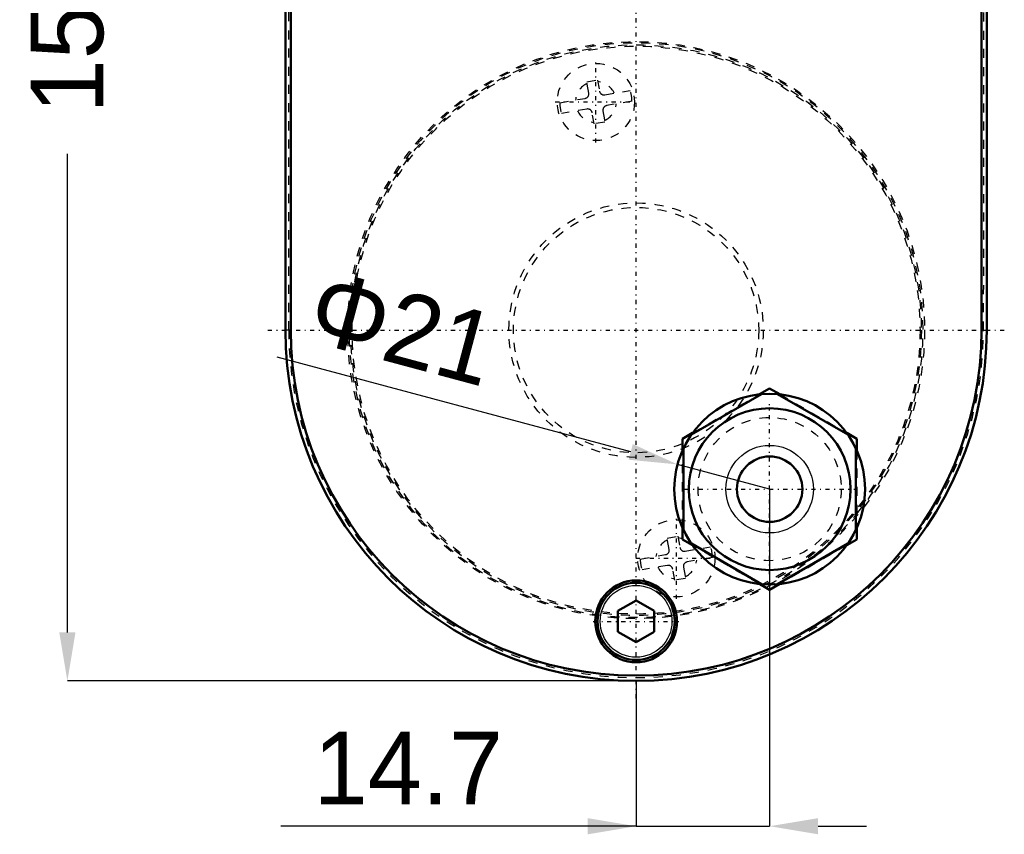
# Model space of a CAD drawing. Header units: millimetres. Extents: x -2 to 964, y 0 to 312.
# Tile 5 of 12: x 847 to 955, y 107 to 197. Entities that reach past the tile are written whole.
import ezdxf

# ---------------------------------------------------------------- set-up
doc = ezdxf.new("R2010")
doc.units = ezdxf.units.MM
doc.linetypes.add('Center', pattern=[1.5, 0.45, -0.5, 0.05, -0.5])
doc.linetypes.add('Dashed', pattern=[2, 1, -1])
for name, color, linetype, lineweight in [('am_0', 7, 'Continuous', 50), ('am_12', 3, 'Continuous', 25), ('am_3', 6, 'Dashed', 25), ('am_6', 2, 'Continuous', 35), ('am_7', 7, 'Center', 25), ('am_8', 3, 'Continuous', 25)]:
    doc.layers.add(name, color=color, linetype=linetype, lineweight=lineweight)
doc.dimstyles.new('ISO-25', dxfattribs={"dimtxt": 2.5, "dimasz": 2.5, "dimexe": 1.25, "dimexo": 0.625, "dimtad": 1, "dimtxsty": 'Standard', "dimcen": 2.5, "dimadec": 0, "dimazin": 0, "dimtfac": 1, "dimtmove": 0, "dimatfit": 3, "dimfxl": 1, "dimarcsym": 0})

# ---------------------------------------------------------------- blocks, each defined once
blk = doc.blocks.new('6_ID1012G5A404570000L5000T_0_in_ID10K_12_G4A_40_457_0000L50_0__1000')
at = {"layer": 'am_0'}
for p, q in [((876.27, 162.97), (876.27, 259.93)), ((876.85, 162.97), (876.85, 259.93)), ((952.89, 259.93), (952.89, 162.97)), ((953.47, 259.93), (953.47, 162.97)), ((928.45, 155.91), (929.57, 156.56)), ((929.57, 156.56), (930.69, 155.91)), ((928.69, 155.94), (920.95, 151.47)), ((938.19, 151.47), (930.45, 155.94)), ((919.97, 151.02), (921.09, 151.66)), ((919.97, 149.73), (919.97, 151.02)), ((938.05, 151.66), (939.17, 151.02)), ((939.17, 151.02), (939.17, 149.73)), ((920.07, 149.95), (920.07, 141)), ((939.07, 141), (939.07, 149.95)), ((919.97, 139.93), (919.97, 141.22)), ((939.17, 141.22), (939.17, 139.93)), ((921.09, 139.29), (919.97, 139.93)), ((939.17, 139.93), (938.05, 139.29)), ((920.95, 139.48), (928.69, 135.01)), ((930.45, 135.01), (938.19, 139.48)), ((929.57, 134.39), (928.45, 135.03)), ((930.69, 135.03), (929.57, 134.39)), ((912.87, 132.08), (914.87, 133.23)), ((914.87, 133.23), (916.87, 132.08)), ((912.87, 129.77), (912.87, 132.08)), ((916.87, 132.08), (916.87, 129.77)), ((914.87, 128.62), (912.87, 129.77)), ((916.87, 129.77), (914.87, 128.62))]:
    blk.add_line(p, q, dxfattribs=at)
for centre, radius in [((929.57, 145.47), 10.5), ((929.57, 145.47), 8.9), ((929.57, 145.47), 3.6), ((914.87, 130.92), 4.5), ((914.87, 130.92), 4.25)]:
    blk.add_circle(centre, radius, dxfattribs=at)
for radius in [38.6, 38.02]:
    blk.add_arc((914.87, 162.97), radius, 180, 0, dxfattribs=at)
at = {"layer": 'am_12'}
for p, q in [((876.85, 162.97), (876.27, 162.97)), ((952.89, 162.97), (953.47, 162.97))]:
    blk.add_line(p, q, dxfattribs=at)
for centre, radius in [((929.57, 145.47), 4.82), ((914.87, 130.92), 3.95)]:
    blk.add_circle(centre, radius, dxfattribs=at)
at = {"layer": 'am_3'}
for p, q in [((876.64, 162.96), (876.62, 259.93)), ((876.84, 162.97), (876.84, 259.93)), ((952.9, 259.93), (952.9, 162.97)), ((953.12, 259.93), (953.09, 162.96)), ((909.44, 190.29), (910.62, 190.5)), ((909.66, 189.06), (909.44, 190.29)), ((910.62, 190.5), (910.84, 189.27)), ((911.42, 188.86), (914.21, 189.36)), ((906.46, 187.99), (909.25, 188.48)), ((914.42, 188.18), (911.63, 187.68)), ((909.46, 187.3), (906.67, 186.81)), ((910.26, 185.66), (910.04, 186.9)), ((911.22, 187.1), (911.44, 185.87)), ((911.44, 185.87), (910.26, 185.66)), ((921.09, 151.66), (928.45, 155.91)), ((930.69, 155.91), (938.05, 151.66)), ((919.97, 141.22), (919.97, 149.73)), ((939.17, 149.73), (939.17, 141.22)), ((918.3, 140.07), (919.48, 140.28)), ((918.52, 138.84), (918.3, 140.07)), ((919.48, 140.28), (919.7, 139.04)), ((920.28, 138.64), (923.07, 139.13)), ((928.45, 135.03), (921.09, 139.29)), ((938.05, 139.29), (930.69, 135.03)), ((915.32, 137.76), (918.11, 138.26)), ((923.28, 137.95), (920.49, 137.46)), ((918.32, 137.08), (915.53, 136.58)), ((919.12, 135.44), (918.9, 136.67)), ((920.08, 136.88), (920.3, 135.65)), ((920.3, 135.65), (919.12, 135.44))]:
    blk.add_line(p, q, dxfattribs=at)
for centre, radius in [((914.87, 162.97), 31.75), ((914.87, 162.97), 31.4), ((914.87, 162.97), 31.25), ((910.44, 188.08), 4.25), ((914.87, 162.97), 14), ((914.87, 162.97), 13.5), ((929.57, 145.47), 7.88), ((919.3, 137.86), 4.25)]:
    blk.add_circle(centre, radius, dxfattribs=at)
for centre, radius, start, end in [((914.87, 162.97), 31.6, 320.263, 320.0448), ((910.44, 188.08), 2.25, 115.466, 174.534), ((910.44, 188.08), 2.25, 25.466, 84.534), ((909.17, 188.97), 0.5, 280, 10), ((911.33, 189.36), 0.5, 190, 280), ((910.44, 188.08), 3.98, 1.3339, 18.6661), ((910.44, 188.08), 3.98, 181.3339, 198.6661), ((911.72, 187.19), 0.5, 100, 190), ((910.44, 188.08), 2.25, 295.466, 354.534), ((910.44, 188.08), 2.25, 205.466, 264.534), ((909.55, 186.81), 0.5, 10, 100), ((914.87, 162.97), 38.23, 180.0148, 359.9852), ((914.87, 162.97), 38.03, 180, 0), ((919.3, 137.86), 2.25, 115.466, 174.534), ((919.3, 137.86), 2.25, 25.466, 84.534), ((918.02, 138.75), 0.5, 280, 10), ((920.19, 139.13), 0.5, 190, 280), ((919.3, 137.86), 3.98, 1.3339, 18.6661), ((919.3, 137.86), 3.98, 181.3339, 198.6661), ((919.3, 137.86), 2.25, 295.466, 354.534), ((919.3, 137.86), 2.25, 205.466, 264.534), ((918.41, 136.58), 0.5, 10, 100), ((920.57, 136.97), 0.5, 100, 190)]:
    blk.add_arc(centre, radius, start, end, dxfattribs=at)
at = {"layer": 'am_7'}
for p, q in [((914.87, 122.44), (914.87, 203.5)), ((910.44, 183.62), (910.44, 192.55)), ((905.98, 188.08), (914.9, 188.08)), ((874.34, 162.97), (955.4, 162.97)), ((929.57, 136.13), (929.57, 154.82)), ((920.22, 145.47), (938.91, 145.47)), ((919.3, 133.39), (919.3, 142.32)), ((914.84, 137.86), (923.76, 137.86)), ((910.14, 130.92), (919.59, 130.92))]:
    blk.add_line(p, q, dxfattribs=at)
at = {"layer": 'am_6'}
for tag, p, flags in [('NB', (960.4, 276.07), 8), ('NN', (960.4, 275.57), 8), ('NT', (960.4, 275.07), 8), ('NBSYN', (960.4, 274.57), 8), ('LINA', (960.4, 274.07), 8), ('CATALOG', (960.4, 273.57), 8), ('MODEL', (960.4, 273.07), 8), ('GR', (960.4, 271.57), 8), ('IV', (960.4, 272.57), 8), ('MAST', (960.4, 272.07), 8), ('STROKE', (960.4, 271.07), 8), ('POS', (960.4, 270.57), 8), ('FC', (960.4, 270.07), 8), ('RC', (960.4, 269.57), 8), ('POORC', (960.4, 269.07), 8), ('PF', (960.4, 268.57), 8), ('LS', (960.4, 268.07), 8), ('IL', (960.4, 267.57), 8), ('OPTION', (960.4, 267.07), 8), ('CL', (960.4, 266.57), 8), ('TEXT', (960.4, 266.07), 8), ('COMPANY', (960.4, 265.57), 8), ('PSOL_0', (960.4, 265.07), 9), ('PSOL_1', (960.4, 264.57), 9), ('PSOL_2', (960.4, 264.07), 9), ('PSOL_3', (960.4, 263.57), 9), ('PSOL_4', (960.4, 263.07), 9)]:
    blk.add_attdef(tag, p, '', height=0.5, dxfattribs=dict(at, flags=flags))
blk = doc.blocks.new('*D18')
at = {"layer": 'am_8', "color": 0, "lineweight": -2}
for p, q in [((914.87, 276.07), (852.27, 276.07)), ((852.27, 270.74), (852.27, 218.05)), ((852.27, 129.7), (852.27, 182.39)), ((914.87, 124.37), (852.27, 124.37))]:
    blk.add_line(p, q, dxfattribs=at)
at = {"layer": 'am_8', "color": 0}
for points in [[(853.16, 270.74), (851.38, 270.74), (852.27, 276.07)], [(851.38, 129.7), (853.16, 129.7), (852.27, 124.37)]]:
    blk.add_solid(points, dxfattribs=at)
at = {"layer": 'Defpoints', "color": 0}
for p in [(914.87, 276.07), (856.27, 124.37), (914.87, 124.37)]:
    blk.add_point(p, dxfattribs=at)
at = {"layer": 'am_8', "color": 0, "insert": (852.27, 200.22), "char_height": 8, "attachment_point": 5, "rotation": 90}
blk.add_mtext('151.7', dxfattribs=at)
blk = doc.blocks.new('*D19')
at = {"layer": 'am_8', "color": 0, "lineweight": -2}
for p, q in [((929.57, 145.47), (929.57, 108.37)), ((914.87, 124.37), (914.87, 108.37)), ((914.87, 108.37), (875.78, 108.37)), ((909.54, 108.37), (904.2, 108.37)), ((914.87, 108.37), (929.57, 108.37)), ((934.9, 108.37), (940.24, 108.37))]:
    blk.add_line(p, q, dxfattribs=at)
at = {"layer": 'am_8', "color": 0}
for points in [[(909.54, 107.48), (909.54, 109.26), (914.87, 108.37)], [(934.9, 109.26), (934.9, 107.48), (929.57, 108.37)]]:
    blk.add_solid(points, dxfattribs=at)
at = {"layer": 'Defpoints', "color": 0}
for p in [(929.57, 145.47), (914.87, 124.37), (929.57, 112.37)]:
    blk.add_point(p, dxfattribs=at)
at = {"layer": 'am_8', "color": 0, "insert": (889.8, 114.77), "char_height": 8, "attachment_point": 5}
blk.add_mtext('14.7', dxfattribs=at)
blk = doc.blocks.new('*D20')
at = {"layer": 'am_8', "color": 0, "lineweight": -2}
for p, q in [((914.28, 149.57), (875.35, 160)), ((929.57, 145.47), (919.43, 148.19))]:
    blk.add_line(p, q, dxfattribs=at)
at = {"layer": 'am_8', "color": 0}
blk.add_solid([(914.05, 148.71), (914.51, 150.43), (919.43, 148.19)], dxfattribs=at)
at = {"layer": 'Defpoints', "color": 0}
for p in [(919.43, 148.19), (929.57, 145.47)]:
    blk.add_point(p, dxfattribs=at)
at = {"layer": 'am_8', "color": 0, "insert": (889.18, 163.19), "char_height": 8, "attachment_point": 5, "rotation": 345}
blk.add_mtext('Φ21', dxfattribs=at)

msp = doc.modelspace()

# ---------------------------------------------------------------- block references
msp.add_blockref('6_ID1012G5A404570000L5000T_0_in_ID10K_12_G4A_40_457_0000L50_0__1000', (0, 0))

# ---------------------------------------------------------------- dimensions: what is measured, and where the dimension line sits
at = {"layer": 'am_8'}
dim = msp.add_linear_dim(base=(852.27, 124.37), p1=(914.87, 276.07), p2=(914.87, 124.37), angle=90, text='151.7', dimstyle='ISO-25', override={"dimtxt": 8, "dimasz": 5.333333, "dimexe": 0, "dimexo": 0, "dimgap": 2.4}, dxfattribs=at)
dim.commit()
dim.dimension.update_dxf_attribs({"geometry": '*D18', "text_midpoint": (852.27, 200.22), "dimtype": 160, "text_rotation": 90})
dim = msp.add_radius_dim(center=(929.57, 145.474), mpoint=(919.428, 148.192), text='Φ21', dimstyle='ISO-25', override={"dimtxt": 8, "dimasz": 5.333333, "dimexe": 0, "dimexo": 0, "dimgap": 2.4}, dxfattribs=at)
dim.commit()
dim.dimension.update_dxf_attribs({"geometry": '*D20', "text_midpoint": (887.454, 156.759), "dimtype": 164})
dim = msp.add_linear_dim(base=(929.57, 108.37), p1=(914.87, 124.37), p2=(929.57, 145.474), text='14.7', dimstyle='ISO-25', override={"dimtxt": 8, "dimasz": 5.333333, "dimexe": 0, "dimexo": 0, "dimgap": 2.4}, dxfattribs=at)
dim.commit()
dim.dimension.update_dxf_attribs({"geometry": '*D19', "text_midpoint": (889.803, 108.37), "dimtype": 160})

doc.saveas('drawing.dxf')
